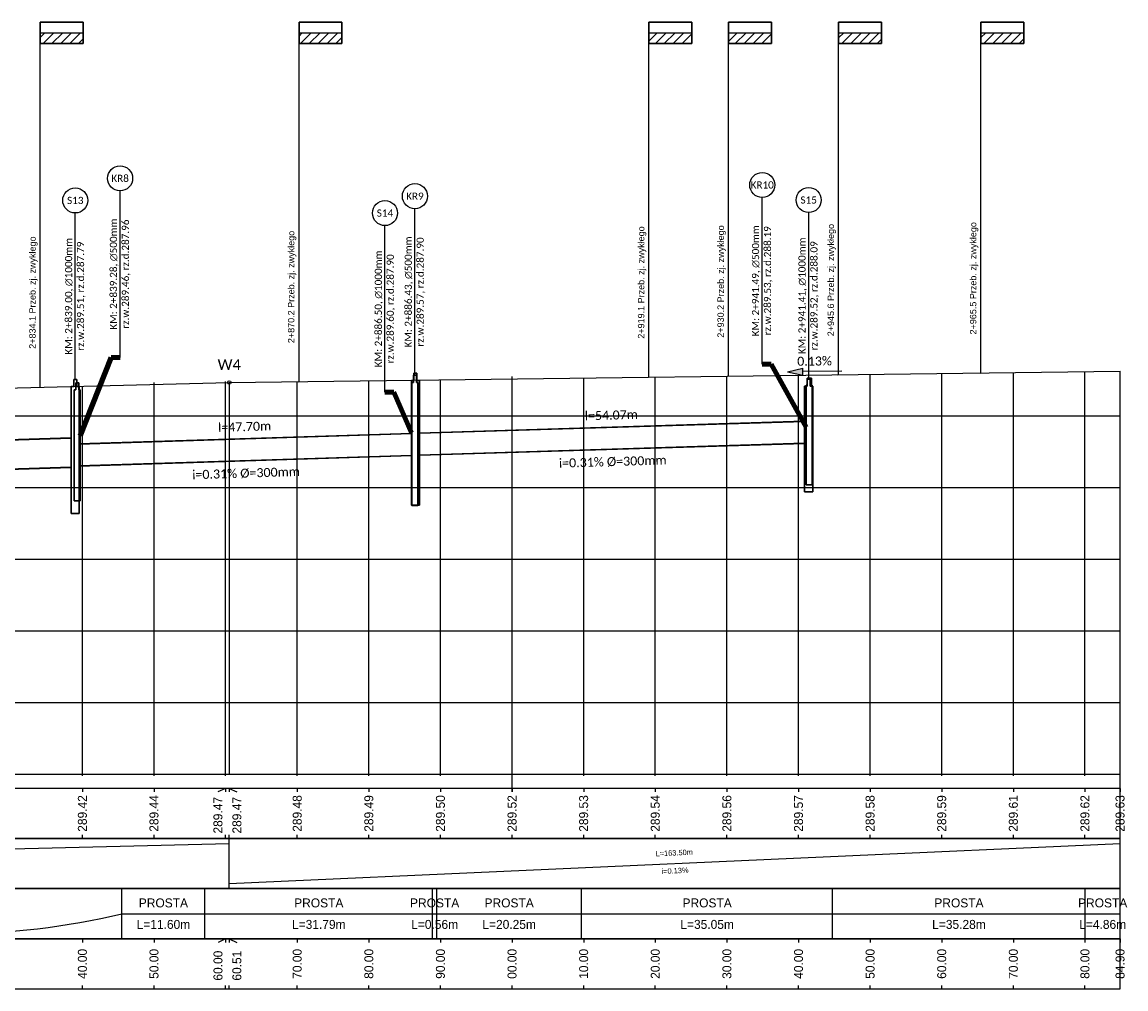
# Model space of a CAD drawing. Header units: metres. Extents: x -1 to 7476305, y 0 to 5497191.
# Tile 115 of 115: x 7476150 to 7476305, y 5496906 to 5497041. Entities that reach past the tile are written whole.
import ezdxf

# ---------------------------------------------------------------- set-up
doc = ezdxf.new("R2010")
doc.units = ezdxf.units.M
for name, color, linetype in [('C-DROGI-PROFILE', 7, 'Continuous'), ('C-DROGI-PROFILE-ETYKIETY', 7, 'Continuous'), ('C-DROGI-PROFILE-WIDOKI', 7, 'Continuous'), ('C-DROGI-PROFILE-WIDOKI-ETYKIETY', 7, 'Continuous'), ('C-DROGI-SYTUACJA', 7, 'Continuous'), ('C-SIECI-RURY-ETYKIETY', 154, 'Continuous'), ('C-SIECI-STRUKTURY-ETYKIETY', 154, 'Continuous')]:
    doc.layers.add(name, color=color, linetype=linetype)
doc.layers.add('C-ROAD-TEXT', color=1, linetype='Continuous', lineweight=13)
doc.layers.add('RTPW01', color=7, linetype='Continuous', lineweight=5, true_color=0x0a0909)
doc.styles.add('! rom po 1.8mm', font='calibri.ttf', dxfattribs={"height": 0.9})
doc.styles.add('KAMIL', font='calibri.ttf', dxfattribs={"height": 0.75})
doc.dimstyles.new('! 500', dxfattribs={"dimscale": 5, "dimtxt": 0.9, "dimasz": 0.18, "dimexe": 0.08, "dimexo": 0.04, "dimgap": 0.07, "dimtad": 1, "dimzin": 1, "dimtxsty": '! rom po 1.8mm', "dimcen": 0.09, "dimclrd": 256, "dimclre": 256, "dimclrt": 256, "dimazin": 1, "dimtfac": 1, "dimtix": 1, "dimtmove": 1, "dimatfit": 1, "dimfxl": 0.2, "dimlwd": -1, "dimlwe": -1, "dimarcsym": 0})

# ---------------------------------------------------------------- blocks, each defined once
blk = doc.blocks.new('strzalka_poziom_2')
blk.add_hatch(color=256).paths.add_polyline_path([(1, 0.091), (1, -0.091), (1.391, 0)])
blk.add_line((1, 0.091), (1, -0.091))
for points in [[(0, 0), (1, 0)], [(1.391, 0), (1, 0.091)], [(1.391, 0), (1, -0.091)]]:
    blk.add_lwpolyline(points)
blk = doc.blocks.new('flaga zjazd')
at = {"layer": 'C-DROGI-SYTUACJA'}
h = blk.add_hatch(dxfattribs=at)
h.set_pattern_fill('ANSI31', color=1, scale=0.46)
h.set_pattern_definition([(45, (-7493231.8825, -5485457.8885), (-1.03272945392, 1.03272945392), [])])
h.paths.add_polyline_path([(10, 2), (10, 5), (0, 5), (0, 2)])
at = {"layer": 'C-DROGI-SYTUACJA', "flags": 128}
for points in [[(10, 5), (10, 0), (0, 0), (0, 5), (10, 5)], [(10, 0), (10, 5), (0, 5), (0, 0), (10, 0)], [(10, 2), (0, 2)], [(10, 2), (0, 2)]]:
    blk.add_lwpolyline(points, dxfattribs=at)
blk = doc.blocks.new('flaga zjazd prawo')
at = {"layer": 'C-DROGI-SYTUACJA'}
h = blk.add_hatch(dxfattribs=at)
h.set_pattern_fill('ANSI31', color=1, scale=0.46)
h.set_pattern_definition([(45, (-7493241.8825, -5485457.8885), (-1.03272945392, 1.03272945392), [])])
h.paths.add_polyline_path([(0, 2.5), (0, 5), (-10, 5), (-10, 2.5)])
at = {"layer": 'C-DROGI-SYTUACJA', "flags": 128}
for points in [[(0, 5), (0, 0), (-10, 0), (-10, 5), (0, 5)], [(0, 0), (0, 5), (-10, 5), (-10, 0), (0, 0)], [(0, 2.5), (-10, 2.5)], [(0, 2.5), (-10, 2.5)]]:
    blk.add_lwpolyline(points, dxfattribs=at)
blk = doc.blocks.new('AeccTickCircle')
at = {"color": 0, "linetype": 'ByBlock', "lineweight": -2}
blk.add_circle((0, 0), 0.5, dxfattribs=at)

msp = doc.modelspace()

# ---------------------------------------------------------------- linework, layer by layer
at = {"layer": 'C-DROGI-PROFILE', "color": 1, "linetype": 'Continuous', "lineweight": -3, "flags": 128}
msp.add_lwpolyline([(7475738.893, 5496981.765), (7475796.899, 5496982.368), (7475873.345, 5496981.744), (7475948.581, 5496984.44), (7476179.401, 5496990.243), (7476303.794, 5496991.827)], dxfattribs=at)
at = {"layer": 'C-DROGI-PROFILE', "color": 1, "linetype": 'Continuous', "lineweight": -3}
msp.add_circle((7476179.401, 5496990.243), 0.25, dxfattribs=at)
at = {"layer": 'C-DROGI-PROFILE-ETYKIETY', "color": 7, "linetype": 'Continuous', "lineweight": -3}
for p, q in [((7476153.01, 5496989.58), (7476153.01, 5497040.573)), ((7476189.137, 5496990.367), (7476189.137, 5497040.573)), ((7476238.006, 5496990.989), (7476238.006, 5497040.573)), ((7476249.117, 5496991.131), (7476249.117, 5497040.573)), ((7476264.488, 5496991.327), (7476264.488, 5497040.573)), ((7476284.369, 5496991.58), (7476284.369, 5497040.573)), ((7476179.401, 5496990.243), (7476179.401, 5496935.573))]:
    msp.add_line(p, q, dxfattribs=at)
at = {"layer": 'C-DROGI-PROFILE-WIDOKI', "color": 9, "linetype": 'Continuous', "lineweight": -3}
for p, q in [((7476218.893, 5496935.573), (7476218.893, 5496991.066)), ((7476303.794, 5496935.573), (7476303.794, 5496991.827)), ((7475993.615, 5496985.573), (7476303.794, 5496985.573)), ((7475738.893, 5496975.573), (7476303.794, 5496975.573)), ((7475738.893, 5496965.573), (7476303.794, 5496965.573)), ((7475738.893, 5496955.573), (7476303.794, 5496955.573)), ((7475738.893, 5496945.573), (7476303.794, 5496945.573)), ((7475738.893, 5496935.573), (7476303.794, 5496935.573))]:
    msp.add_line(p, q, dxfattribs=at)
at = {"layer": 'C-DROGI-PROFILE-WIDOKI', "color": 8, "linetype": 'Continuous', "lineweight": -3}
for p, q in [((7476228.893, 5496935.573), (7476228.893, 5496990.873)), ((7476238.893, 5496935.573), (7476238.893, 5496991.001)), ((7476248.893, 5496935.573), (7476248.893, 5496991.128)), ((7476258.893, 5496935.573), (7476258.893, 5496991.255)), ((7476268.893, 5496935.573), (7476268.893, 5496991.383)), ((7476278.893, 5496935.573), (7476278.893, 5496991.51)), ((7476288.893, 5496935.573), (7476288.893, 5496991.637)), ((7476298.893, 5496935.573), (7476298.893, 5496991.765)), ((7476158.893, 5496935.573), (7476158.893, 5496989.728)), ((7476168.893, 5496935.573), (7476168.893, 5496990.236)), ((7476178.893, 5496935.573), (7476178.893, 5496990.407)), ((7476188.893, 5496935.573), (7476188.893, 5496990.364)), ((7476198.893, 5496935.573), (7476198.893, 5496990.541)), ((7476208.893, 5496935.573), (7476208.893, 5496990.619))]:
    msp.add_line(p, q, dxfattribs=at)
at = {"layer": 'C-DROGI-PROFILE-WIDOKI', "color": 7, "linetype": 'Continuous', "lineweight": -3}
for p, q in [((7476218.893, 5496933.073), (7476218.893, 5496938.073)), ((7476303.794, 5496933.073), (7476303.794, 5496938.073)), ((7475738.393, 5496935.573), (7476303.794, 5496935.573)), ((7476158.893, 5496935.323), (7476158.893, 5496935.823)), ((7476168.893, 5496935.323), (7476168.893, 5496935.823)), ((7476178.893, 5496935.323), (7476178.893, 5496935.823)), ((7476188.893, 5496935.323), (7476188.893, 5496935.823)), ((7476198.893, 5496935.323), (7476198.893, 5496935.823)), ((7476208.893, 5496935.323), (7476208.893, 5496935.823)), ((7476228.893, 5496935.323), (7476228.893, 5496935.823)), ((7476238.893, 5496935.323), (7476238.893, 5496935.823)), ((7476248.893, 5496935.323), (7476248.893, 5496935.823)), ((7476258.893, 5496935.323), (7476258.893, 5496935.823)), ((7476268.893, 5496935.323), (7476268.893, 5496935.823)), ((7476278.893, 5496935.323), (7476278.893, 5496935.823)), ((7476288.893, 5496935.323), (7476288.893, 5496935.823)), ((7476298.893, 5496935.323), (7476298.893, 5496935.823)), ((7476158.893, 5496933.573), (7476158.893, 5496933.073)), ((7476168.893, 5496933.573), (7476168.893, 5496933.073)), ((7476178.893, 5496933.573), (7476178.893, 5496933.073)), ((7476188.893, 5496933.573), (7476188.893, 5496933.073)), ((7476198.893, 5496933.573), (7476198.893, 5496933.073)), ((7476208.893, 5496933.573), (7476208.893, 5496933.073)), ((7476218.893, 5496933.573), (7476218.893, 5496933.073)), ((7476228.893, 5496933.573), (7476228.893, 5496933.073)), ((7476238.893, 5496933.573), (7476238.893, 5496933.073)), ((7476248.893, 5496933.573), (7476248.893, 5496933.073)), ((7476258.893, 5496933.573), (7476258.893, 5496933.073)), ((7476268.893, 5496933.573), (7476268.893, 5496933.073)), ((7476278.893, 5496933.573), (7476278.893, 5496933.073)), ((7476288.893, 5496933.573), (7476288.893, 5496933.073)), ((7476298.893, 5496933.573), (7476298.893, 5496933.073)), ((7476303.794, 5496933.573), (7476303.794, 5496933.073)), ((7476158.893, 5496926.573), (7476158.893, 5496927.073)), ((7476168.893, 5496926.573), (7476168.893, 5496927.073)), ((7476178.893, 5496926.573), (7476178.893, 5496927.073)), ((7476188.893, 5496926.573), (7476188.893, 5496927.073)), ((7476198.893, 5496926.573), (7476198.893, 5496927.073)), ((7476208.893, 5496926.573), (7476208.893, 5496927.073)), ((7476218.893, 5496926.573), (7476218.893, 5496927.073)), ((7476228.893, 5496926.573), (7476228.893, 5496927.073)), ((7476238.893, 5496926.573), (7476238.893, 5496927.073)), ((7476248.893, 5496926.573), (7476248.893, 5496927.073)), ((7476258.893, 5496926.573), (7476258.893, 5496927.073)), ((7476268.893, 5496926.573), (7476268.893, 5496927.073)), ((7476278.893, 5496926.573), (7476278.893, 5496927.073)), ((7476288.893, 5496926.573), (7476288.893, 5496927.073)), ((7476298.893, 5496926.573), (7476298.893, 5496927.073)), ((7476303.794, 5496926.573), (7476303.794, 5496927.073)), ((7476164.404, 5496912.573), (7476164.404, 5496919.573)), ((7476176.004, 5496912.573), (7476176.004, 5496919.573)), ((7476207.796, 5496912.573), (7476207.796, 5496919.573)), ((7476208.36, 5496912.573), (7476208.36, 5496919.573)), ((7476228.606, 5496912.573), (7476228.606, 5496919.573)), ((7476263.653, 5496912.573), (7476263.653, 5496919.573)), ((7476298.933, 5496912.573), (7476298.933, 5496919.573)), ((7476158.893, 5496912.573), (7476158.893, 5496912.073)), ((7476168.893, 5496912.573), (7476168.893, 5496912.073)), ((7476178.893, 5496912.573), (7476178.893, 5496912.073)), ((7476188.893, 5496912.573), (7476188.893, 5496912.073)), ((7476198.893, 5496912.573), (7476198.893, 5496912.073)), ((7476208.893, 5496912.573), (7476208.893, 5496912.073)), ((7476218.893, 5496912.573), (7476218.893, 5496912.073)), ((7476228.893, 5496912.573), (7476228.893, 5496912.073)), ((7476238.893, 5496912.573), (7476238.893, 5496912.073)), ((7476248.893, 5496912.573), (7476248.893, 5496912.073)), ((7476258.893, 5496912.573), (7476258.893, 5496912.073)), ((7476268.893, 5496912.573), (7476268.893, 5496912.073)), ((7476278.893, 5496912.573), (7476278.893, 5496912.073)), ((7476288.893, 5496912.573), (7476288.893, 5496912.073)), ((7476298.893, 5496912.573), (7476298.893, 5496912.073)), ((7476303.794, 5496912.573), (7476303.794, 5496912.073)), ((7476158.893, 5496905.573), (7476158.893, 5496906.073)), ((7476168.893, 5496905.573), (7476168.893, 5496906.073)), ((7476178.893, 5496905.573), (7476178.893, 5496906.073)), ((7476188.893, 5496905.573), (7476188.893, 5496906.073)), ((7476198.893, 5496905.573), (7476198.893, 5496906.073)), ((7476208.893, 5496905.573), (7476208.893, 5496906.073)), ((7476218.893, 5496905.573), (7476218.893, 5496906.073)), ((7476228.893, 5496905.573), (7476228.893, 5496906.073)), ((7476238.893, 5496905.573), (7476238.893, 5496906.073)), ((7476248.893, 5496905.573), (7476248.893, 5496906.073)), ((7476258.893, 5496905.573), (7476258.893, 5496906.073)), ((7476268.893, 5496905.573), (7476268.893, 5496906.073)), ((7476278.893, 5496905.573), (7476278.893, 5496906.073)), ((7476288.893, 5496905.573), (7476288.893, 5496906.073)), ((7476298.893, 5496905.573), (7476298.893, 5496906.073)), ((7476303.794, 5496905.573), (7476303.794, 5496906.073))]:
    msp.add_line(p, q, dxfattribs=at)
at = {"layer": 'C-DROGI-PROFILE-WIDOKI', "color": 1, "linetype": 'Continuous', "lineweight": -3}
for p, q in [((7476179.401, 5496933.573), (7476179.401, 5496933.073)), ((7476179.401, 5496926.573), (7476179.401, 5496927.073)), ((7476179.401, 5496912.573), (7476179.401, 5496912.073)), ((7476179.401, 5496905.573), (7476179.401, 5496906.073))]:
    msp.add_line(p, q, dxfattribs=at)
at = {"layer": 'C-DROGI-PROFILE-WIDOKI', "color": 250, "linetype": 'Continuous', "lineweight": -3}
msp.add_line((7476179.401, 5496919.573), (7476179.401, 5496926.573), dxfattribs=at)
at = {"layer": 'C-DROGI-PROFILE-WIDOKI', "color": 6, "linetype": 'Continuous', "lineweight": -3}
msp.add_line((7476164.404, 5496916.073), (7476303.794, 5496916.073), dxfattribs=at)
at = {"layer": 'C-DROGI-PROFILE-WIDOKI', "color": 150, "linetype": 'Continuous', "lineweight": -3}
msp.add_arc((7476140.701, 5497014.998), 101.725, 256.52579, 283.47421, dxfattribs=at)
at = {"layer": 'C-DROGI-PROFILE-WIDOKI', "color": 7, "linetype": 'Continuous', "lineweight": -3}
for points in [[(7475738.893, 5496926.573), (7476303.794, 5496926.573), (7476303.794, 5496933.573), (7475738.893, 5496933.573)], [(7475738.893, 5496912.573), (7476303.794, 5496912.573), (7476303.794, 5496919.573), (7475738.893, 5496919.573)], [(7475738.893, 5496905.573), (7476303.794, 5496905.573), (7476303.794, 5496912.573), (7475738.893, 5496912.573)]]:
    msp.add_3dface(points, dxfattribs=at)
at = {"layer": 'C-DROGI-PROFILE-WIDOKI', "color": 250, "linetype": 'Continuous', "lineweight": -3}
msp.add_3dface([(7475738.893, 5496919.573), (7476303.794, 5496919.573), (7476303.794, 5496926.573), (7475738.893, 5496926.573)], dxfattribs=at)
at = {"layer": 'C-DROGI-PROFILE-WIDOKI-ETYKIETY', "color": 7, "linetype": 'Continuous', "lineweight": -3}
for p, q in [((7476178.893, 5496933.573), (7476177.822, 5496933.073)), ((7476179.401, 5496933.573), (7476180.472, 5496933.073)), ((7476178.893, 5496912.573), (7476177.829, 5496912.073)), ((7476179.401, 5496912.573), (7476180.464, 5496912.073))]:
    msp.add_line(p, q, dxfattribs=at)
at = {"layer": 'C-ROAD-TEXT', "color": 250, "linetype": 'Continuous', "lineweight": -3}
for p, q in [((7475948.581, 5496920.273), (7476179.401, 5496925.873)), ((7476179.401, 5496920.273), (7476303.794, 5496925.873))]:
    msp.add_line(p, q, dxfattribs=at)
at = {"layer": 'C-SIECI-STRUKTURY-ETYKIETY', "color": 154, "linetype": 'Continuous', "lineweight": -3}
for p, q in [((7476164.157, 5496993.753), (7476164.157, 5497017.003)), ((7476253.82, 5496992.827), (7476253.82, 5497016.077)), ((7476205.324, 5496991.264), (7476205.324, 5497014.514)), ((7476157.894, 5496990.666), (7476157.894, 5497013.916)), ((7476260.307, 5496990.726), (7476260.307, 5497013.976)), ((7476201.141, 5496988.903), (7476201.141, 5497012.153))]:
    msp.add_line(p, q, dxfattribs=at)
at = {"layer": 'RTPW01', "color": 150, "linetype": 'Continuous', "lineweight": 30}
for p, q in [((7476205.524, 5496991.264), (7476205.124, 5496991.264)), ((7476205.124, 5496991.264), (7476205.124, 5496990.264)), ((7476205.594, 5496991.546), (7476205.194, 5496991.546)), ((7476205.194, 5496991.546), (7476205.194, 5496990.546)), ((7476205.524, 5496990.264), (7476205.524, 5496991.264)), ((7476205.594, 5496990.546), (7476205.594, 5496991.546)), ((7476157.329, 5496989.666), (7476157.329, 5496971.94)), ((7476157.694, 5496989.666), (7476157.329, 5496989.666)), ((7476158.094, 5496990.666), (7476157.694, 5496990.666)), ((7476157.694, 5496990.666), (7476157.694, 5496989.666)), ((7476158.373, 5496990.22), (7476157.973, 5496990.22)), ((7476157.973, 5496990.22), (7476157.973, 5496989.22)), ((7476158.094, 5496989.666), (7476158.094, 5496990.666)), ((7476158.459, 5496989.666), (7476158.094, 5496989.666)), ((7476158.373, 5496989.22), (7476158.373, 5496990.22)), ((7476158.459, 5496971.94), (7476158.459, 5496989.666)), ((7476204.829, 5496990.546), (7476204.829, 5496973.102)), ((7476205.194, 5496990.546), (7476204.829, 5496990.546)), ((7476204.899, 5496990.264), (7476204.899, 5496973.073)), ((7476205.124, 5496990.264), (7476204.899, 5496990.264)), ((7476205.75, 5496990.264), (7476205.524, 5496990.264)), ((7476205.959, 5496990.546), (7476205.594, 5496990.546)), ((7476205.75, 5496973.073), (7476205.75, 5496990.264)), ((7476205.959, 5496973.102), (7476205.959, 5496990.546)), ((7476259.742, 5496989.726), (7476259.742, 5496974.964)), ((7476260.107, 5496989.726), (7476259.742, 5496989.726)), ((7476259.954, 5496989.863), (7476259.954, 5496975.976)), ((7476260.08, 5496989.863), (7476259.954, 5496989.863)), ((7476260.68, 5496990.863), (7476260.08, 5496990.863)), ((7476260.08, 5496990.863), (7476260.08, 5496989.863)), ((7476260.507, 5496990.726), (7476260.107, 5496990.726)), ((7476260.107, 5496990.726), (7476260.107, 5496989.726)), ((7476260.507, 5496989.726), (7476260.507, 5496990.726)), ((7476260.872, 5496989.726), (7476260.507, 5496989.726)), ((7476260.68, 5496989.863), (7476260.68, 5496990.863)), ((7476260.806, 5496989.863), (7476260.68, 5496989.863)), ((7476260.806, 5496975.976), (7476260.806, 5496989.863)), ((7476260.872, 5496974.964), (7476260.872, 5496989.726)), ((7476157.747, 5496989.22), (7476157.747, 5496973.72)), ((7476157.973, 5496989.22), (7476157.747, 5496989.22)), ((7476158.598, 5496989.22), (7476158.373, 5496989.22)), ((7476158.598, 5496973.72), (7476158.598, 5496989.22)), ((7476259.954, 5496975.976), (7476260.806, 5496975.976)), ((7476259.742, 5496974.964), (7476260.872, 5496974.964)), ((7476157.747, 5496973.72), (7476158.598, 5496973.72)), ((7476204.829, 5496973.102), (7476205.959, 5496973.102)), ((7476204.899, 5496973.073), (7476205.75, 5496973.073)), ((7476157.329, 5496971.94), (7476158.459, 5496971.94))]:
    msp.add_line(p, q, dxfattribs=at)
at = {"layer": 'RTPW01', "color": 150, "linetype": 'Continuous', "lineweight": -3}
for p, q in [((7476259.742, 5496984.827), (7476205.959, 5496983.193)), ((7476259.742, 5496984.757), (7476205.959, 5496983.123)), ((7476157.329, 5496982.512), (7476115.187, 5496981.222)), ((7476157.329, 5496982.422), (7476115.187, 5496981.132)), ((7476204.829, 5496983.131), (7476158.459, 5496981.672)), ((7476204.829, 5496983.061), (7476158.459, 5496981.602)), ((7476259.742, 5496981.757), (7476205.959, 5496980.123)), ((7476259.742, 5496981.687), (7476205.959, 5496980.053)), ((7476204.829, 5496980.061), (7476158.459, 5496978.602)), ((7476204.829, 5496979.991), (7476158.459, 5496978.532)), ((7476157.329, 5496978.422), (7476115.187, 5496977.132)), ((7476157.329, 5496978.332), (7476115.187, 5496977.042))]:
    msp.add_line(p, q, dxfattribs=at)

# ---------------------------------------------------------------- block references
at = {"layer": 'C-DROGI-PROFILE-ETYKIETY', "color": 7, "linetype": 'Continuous', "lineweight": -3}
for name, p, xscale, yscale, zscale, rotation in [('flaga zjazd prawo', (7476153.01, 5497040.573), 0.5999999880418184, 0.5999999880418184, 0.5999999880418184, 180), ('flaga zjazd prawo', (7476189.137, 5497040.573), 0.5999999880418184, 0.5999999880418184, 0.5999999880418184, 180), ('flaga zjazd prawo', (7476238.006, 5497040.573), 0.5999999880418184, 0.5999999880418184, 0.5999999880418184, 180), ('flaga zjazd prawo', (7476249.117, 5497040.573), 0.5999999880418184, 0.5999999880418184, 0.5999999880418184, 180), ('flaga zjazd prawo', (7476264.488, 5497040.573), 0.5999999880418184, 0.5999999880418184, 0.5999999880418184, 180), ('flaga zjazd prawo', (7476284.369, 5497040.573), 0.5999999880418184, 0.5999999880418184, 0.5999999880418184, 180), ('flaga zjazd', (7476237.906, 5496990.889), 1.999999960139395e-08, 1.999999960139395e-08, 1.999999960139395e-08, 90.00000000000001), ('flaga zjazd', (7476249.017, 5496991.031), 1.999999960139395e-08, 1.999999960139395e-08, 1.999999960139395e-08, 90.00000000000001), ('strzalka_poziom_2', (7476264.954, 5496991.833), 5.476738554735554, 5.476738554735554, 5.476738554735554, 180.7294604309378), ('flaga zjazd', (7476264.388, 5496991.227), 1.999999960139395e-08, 1.999999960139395e-08, 1.999999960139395e-08, 90.00000000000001), ('flaga zjazd', (7476284.269, 5496991.48), 1.999999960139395e-08, 1.999999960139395e-08, 1.999999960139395e-08, 90.00000000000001), ('flaga zjazd', (7476152.91, 5496989.48), 1.999999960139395e-08, 1.999999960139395e-08, 1.999999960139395e-08, 90.00000000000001), ('flaga zjazd', (7476189.037, 5496990.267), 1.999999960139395e-08, 1.999999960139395e-08, 1.999999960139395e-08, 90.00000000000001)]:
    msp.add_blockref(name, p, dxfattribs=dict(at, xscale=xscale, yscale=yscale, zscale=zscale, rotation=rotation))
at = {"layer": 'C-SIECI-STRUKTURY-ETYKIETY', "color": 154, "linetype": 'Continuous', "lineweight": -3, "xscale": 3.5, "yscale": 3.5, "zscale": 3.5}
for p in [(7476164.157, 5497018.753), (7476253.82, 5497017.827), (7476157.894, 5497015.666), (7476205.324, 5497016.264), (7476260.307, 5497015.726), (7476201.141, 5497013.903)]:
    msp.add_blockref('AeccTickCircle', p, dxfattribs=at)

# ---------------------------------------------------------------- texts
at = {"layer": 'C-DROGI-PROFILE-ETYKIETY', "color": 7, "linetype": 'Continuous', "lineweight": -3, "char_height": 0.9, "attachment_point": 7, "rotation": 90}
for s, insert in [('{\\fArial|b0|i0|c0|p34;\\C256;\\fArial|b0|i0|c238|p34;2+919.1\\fArial|b0|i0|c0|p34; Przeb. zj. zwykłego}', (7476237.631, 5496996.364)), ('{\\fArial|b0|i0|c0|p34;\\C256;\\fArial|b0|i0|c238|p34;2+930.2\\fArial|b0|i0|c0|p34; Przeb. zj. zwykłego}', (7476248.742, 5496996.506)), ('{\\fArial|b0|i0|c0|p34;\\C256;\\fArial|b0|i0|c238|p34;2+945.6\\fArial|b0|i0|c0|p34; Przeb. zj. zwykłego}', (7476264.113, 5496996.702)), ('{\\fArial|b0|i0|c0|p34;\\C256;\\fArial|b0|i0|c238|p34;2+965.5\\fArial|b0|i0|c0|p34; Przeb. zj. zwykłego}', (7476283.994, 5496996.955)), ('{\\fArial|b0|i0|c0|p34;\\C256;\\fArial|b0|i0|c238|p34;2+834.1\\fArial|b0|i0|c0|p34; Przeb. zj. zwykłego}', (7476152.635, 5496994.955)), ('{\\fArial|b0|i0|c0|p34;\\C256;\\fArial|b0|i0|c238|p34;2+870.2\\fArial|b0|i0|c0|p34; Przeb. zj. zwykłego}', (7476188.762, 5496995.742))]:
    msp.add_mtext(s, dxfattribs=dict(at, insert=insert))
at = {"layer": 'C-DROGI-PROFILE-ETYKIETY', "color": 7, "linetype": 'Continuous', "lineweight": -3, "insert": (7476261.136, 5496992.597), "char_height": 1.25, "attachment_point": 8, "rotation": 0.72946, "style": 'KAMIL'}
msp.add_mtext('0.13%', dxfattribs=at)
at = {"layer": 'C-DROGI-PROFILE-ETYKIETY', "color": 7, "linetype": 'Continuous', "lineweight": -3, "insert": (7476179.401, 5496992.743), "char_height": 1.5, "attachment_point": 5, "style": 'KAMIL'}
msp.add_mtext('W4', dxfattribs=at)
at = {"layer": 'C-DROGI-PROFILE-WIDOKI-ETYKIETY', "color": 7, "linetype": 'Continuous', "lineweight": -3, "attachment_point": 5}
for s, insert, char_height, rotation in [('289.42', (7476158.893, 5496930.073), 1.25, 90), ('289.44', (7476168.893, 5496930.073), 1.25, 90), ('289.47', (7476177.822, 5496929.823), 1.25, 90), ('289.47', (7476180.472, 5496929.823), 1.25, 90), ('289.48', (7476188.893, 5496930.073), 1.25, 90), ('289.49', (7476198.893, 5496930.073), 1.25, 90), ('289.50', (7476208.893, 5496930.073), 1.25, 90), ('289.52', (7476218.893, 5496930.073), 1.25, 90), ('289.53', (7476228.893, 5496930.073), 1.25, 90), ('289.54', (7476238.893, 5496930.073), 1.25, 90), ('289.56', (7476248.893, 5496930.073), 1.25, 90), ('289.57', (7476258.893, 5496930.073), 1.25, 90), ('289.58', (7476268.893, 5496930.073), 1.25, 90), ('289.59', (7476278.893, 5496930.073), 1.25, 90), ('289.61', (7476288.893, 5496930.073), 1.25, 90), ('289.62', (7476298.893, 5496930.073), 1.25, 90), ('289.63', (7476303.794, 5496930.073), 1.25, 90), ('L=163.50m', (7476241.53, 5496924.571), 0.75, 2.57763), ('i=0.13%', (7476241.642, 5496922.074), 0.75, 2.57763), ('40.00', (7476158.893, 5496909.073), 1.25, 90), ('50.00', (7476168.893, 5496909.073), 1.25, 90), ('60.00', (7476177.829, 5496908.823), 1.25, 90), ('60.51', (7476180.464, 5496908.823), 1.25, 90), ('70.00', (7476188.893, 5496909.073), 1.25, 90), ('80.00', (7476198.893, 5496909.073), 1.25, 90), ('90.00', (7476208.893, 5496909.073), 1.25, 90), ('00.00', (7476218.893, 5496909.073), 1.25, 90), ('10.00', (7476228.893, 5496909.073), 1.25, 90), ('20.00', (7476238.893, 5496909.073), 1.25, 90), ('30.00', (7476248.893, 5496909.073), 1.25, 90), ('40.00', (7476258.893, 5496909.073), 1.25, 90), ('50.00', (7476268.893, 5496909.073), 1.25, 90), ('60.00', (7476278.893, 5496909.073), 1.25, 90), ('70.00', (7476288.893, 5496909.073), 1.25, 90), ('80.00', (7476298.893, 5496909.073), 1.25, 90), ('84.90', (7476303.794, 5496909.073), 1.25, 90)]:
    msp.add_mtext(s, dxfattribs=dict(at, insert=insert, char_height=char_height, rotation=rotation))
at = {"layer": 'C-DROGI-PROFILE-WIDOKI-ETYKIETY', "color": 7, "linetype": 'Continuous', "lineweight": -3, "char_height": 1.25, "attachment_point": 5}
for s, insert in [('PROSTA', (7476170.204, 5496917.573)), ('PROSTA', (7476191.9, 5496917.573)), ('PROSTA', (7476208.078, 5496917.573)), ('PROSTA', (7476218.483, 5496917.573)), ('PROSTA', (7476246.13, 5496917.573)), ('PROSTA', (7476281.293, 5496917.573)), ('PROSTA', (7476301.363, 5496917.573)), ('L=11.60m', (7476170.204, 5496914.573)), ('L=31.79m', (7476191.9, 5496914.573)), ('L=0.56m', (7476208.078, 5496914.573)), ('L=20.25m', (7476218.483, 5496914.573)), ('L=35.05m', (7476246.13, 5496914.573)), ('L=35.28m', (7476281.293, 5496914.573)), ('L=4.86m', (7476301.363, 5496914.573))]:
    msp.add_mtext(s, dxfattribs=dict(at, insert=insert))
at = {"layer": 'C-SIECI-RURY-ETYKIETY', "color": 154, "linetype": 'Continuous', "lineweight": -3, "char_height": 1.25}
for s, insert, attachment_point, rotation in [('{\\fCalibri|b0|i0|c238|p34;l=54.07m}', (7476232.771, 5496985.051), 8, 1.74014), ('{\\fCalibri|b0|i0|c238|p34;l=47.70m}', (7476181.562, 5496983.442), 8, 1.80195), ('{\\fCalibri|b0|i0|c238|p34;i=0.31% %%c=300mm}', (7476232.93, 5496979.83), 2, 1.74014), ('{\\fCalibri|b0|i0|c238|p34;i=0.31% %%c=300mm}', (7476181.726, 5496978.221), 2, 1.80195)]:
    msp.add_mtext(s, dxfattribs=dict(at, insert=insert, attachment_point=attachment_point, rotation=rotation))
at = {"layer": 'C-SIECI-STRUKTURY-ETYKIETY', "color": 154, "linetype": 'Continuous', "lineweight": -3, "char_height": 1, "attachment_point": 5, "style": 'KAMIL'}
for s, insert in [('KR8', (7476164.157, 5497018.753)), ('KR10', (7476253.82, 5497017.827)), ('S13', (7476157.894, 5497015.666)), ('KR9', (7476205.324, 5497016.264)), ('S15', (7476260.307, 5497015.726)), ('S14', (7476201.141, 5497013.903))]:
    msp.add_mtext(s, dxfattribs=dict(at, insert=insert))
at = {"layer": 'C-SIECI-STRUKTURY-ETYKIETY', "color": 154, "linetype": 'Continuous', "lineweight": -3, "char_height": 1, "attachment_point": 5, "rotation": 90, "style": 'KAMIL'}
for s, insert in [('{\\fCalibri|b0|i0|c0|p7;KM: 2+839.28\\fCalibri|b0|i0|c238|p7;, \\fCalibri|b0|i0|c0|p7;∅\\fCalibri|b0|i0|c238|p7;500mm\\fCalibri|b0|i0|c0|p7;\\Prz.w.289.46, rz.d.287.96}', (7476164.157, 5497005.378)), ('{\\fCalibri|b0|i0|c0|p7;KM: 2+941.49\\fCalibri|b0|i0|c238|p7;, \\fCalibri|b0|i0|c0|p7;∅\\fCalibri|b0|i0|c238|p7;500mm\\fCalibri|b0|i0|c0|p7;\\Prz.w.289.53, rz.d.288.19}', (7476253.82, 5497004.452)), ('{\\fCalibri|b0|i0|c0|p7;KM: 2+839.00\\fCalibri|b0|i0|c238|p7;, \\fCalibri|b0|i0|c0|p7;∅\\fCalibri|b0|i0|c238|p7;1000mm\\fCalibri|b0|i0|c0|p7;\\Prz.w.289.51, rz.d.287.79}', (7476157.894, 5497002.291)), ('{\\fCalibri|b0|i0|c0|p7;KM: 2+886.43\\fCalibri|b0|i0|c238|p7;, \\fCalibri|b0|i0|c0|p7;∅\\fCalibri|b0|i0|c238|p7;500mm\\fCalibri|b0|i0|c0|p7;\\Prz.w.289.57, rz.d.287.90}', (7476205.324, 5497002.889)), ('{\\fCalibri|b0|i0|c0|p7;KM: 2+941.41\\fCalibri|b0|i0|c238|p7;, \\fCalibri|b0|i0|c0|p7;∅\\fCalibri|b0|i0|c238|p7;1000mm\\fCalibri|b0|i0|c0|p7;\\Prz.w.289.52, rz.d.288.09}', (7476260.307, 5497002.351)), ('{\\fCalibri|b0|i0|c0|p7;KM: 2+886.50\\fCalibri|b0|i0|c238|p7;, \\fCalibri|b0|i0|c0|p7;∅\\fCalibri|b0|i0|c238|p7;1000mm\\fCalibri|b0|i0|c0|p7;\\Prz.w.289.60, rz.d.287.90}', (7476201.141, 5497000.528))]:
    msp.add_mtext(s, dxfattribs=dict(at, insert=insert))

# ---------------------------------------------------------------- leaders
at = {"layer": 'C-SIECI-STRUKTURY-ETYKIETY', "color": 154, "linetype": 'Continuous', "lineweight": -3}
for points in [[(7476158.598, 5496982.808), (7476162.907, 5496993.753), (7476164.157, 5496993.753)], [(7476259.954, 5496984.03), (7476255.07, 5496992.827), (7476253.82, 5496992.827)], [(7476204.829, 5496983.198), (7476202.391, 5496988.903), (7476201.141, 5496988.903)]]:
    msp.add_leader(points, dimstyle='! 500', override={"dimscale": 1, "dimasz": 1.25, "dimclrd": 256, "dimlwd": 65535}, dxfattribs=at)

doc.saveas('drawing.dxf')
